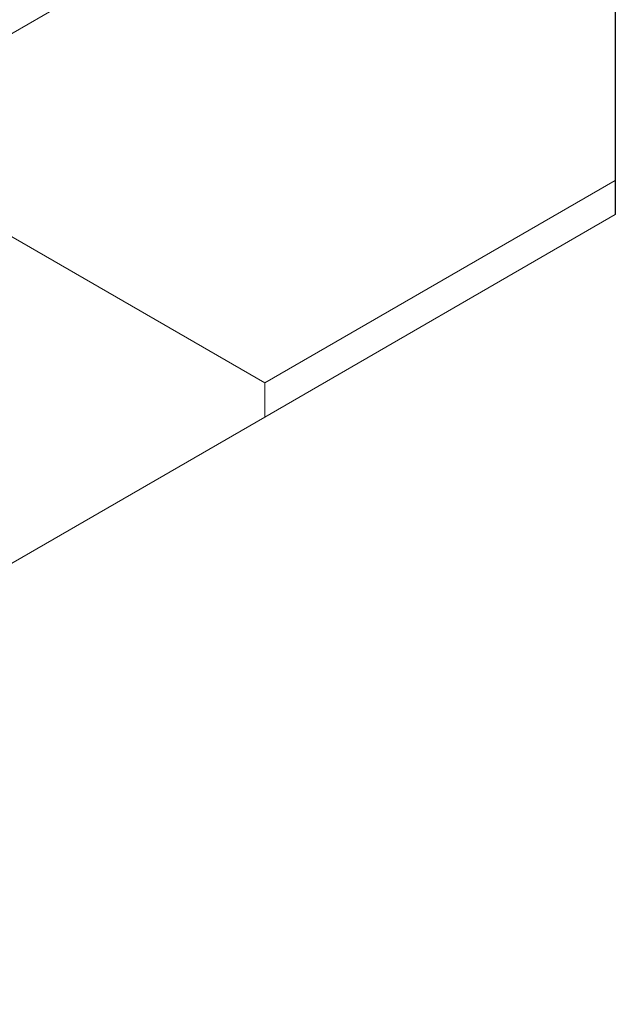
# Model space of a CAD drawing. Header units: millimetres. Extents: x 4480191 to 4481199, y -30324204 to -30323479.
# Tile 125 of 256: x 4480245 to 4480253, y -30323899 to -30323885. Entities that reach past the tile are written whole.
import ezdxf

# ---------------------------------------------------------------- set-up
doc = ezdxf.new("R2010")
doc.units = ezdxf.units.MM
for name, color, linetype, lineweight in [('DI-Elementos externos em corte', 9, 'Continuous', 18), ('DI-Elementos externos em vista', 9, 'Continuous', 5), ('IFC-Parede padrão-Contorno', 44, 'Continuous', 5)]:
    doc.layers.add(name, color=color, linetype=linetype, lineweight=lineweight)

msp = doc.modelspace()

# ---------------------------------------------------------------- linework, layer by layer
msp.add_line((4480253.38, -30323865.348), (4480253.38, -30323887.542))
at = {"layer": 'DI-Elementos externos em corte'}
for p, q in [((4480253.38, -30323887.062), (4480248.455, -30323889.905)), ((4480248.455, -30323890.385), (4480253.38, -30323887.542)), ((4480248.455, -30323890.154), (4480248.455, -30323889.905)), ((4480248.455, -30323890.385), (4480248.455, -30323890.154)), ((4480244.506, -30323892.665), (4480248.455, -30323890.385))]:
    msp.add_line(p, q, dxfattribs=at)
at = {"layer": 'DI-Elementos externos em vista'}
for q in [(4480241.16, -30323885.694), (4480253.38, -30323887.062)]:
    msp.add_line((4480248.455, -30323889.905), q, dxfattribs=at)
at = {"layer": 'IFC-Parede padrão-Contorno', "color": 8, "lineweight": 5}
msp.add_line((4480253.38, -30323880.104), (4480212.938, -30323903.453), dxfattribs=at)

doc.saveas('drawing.dxf')
